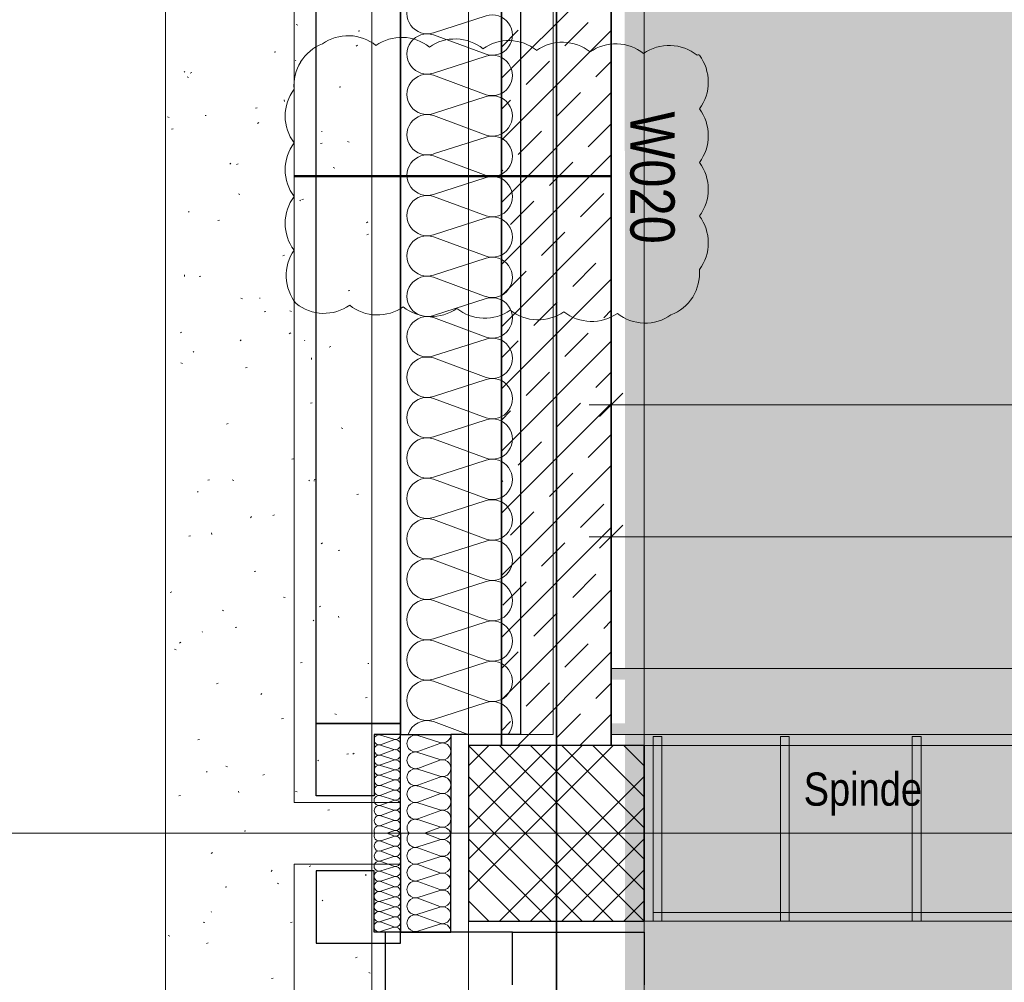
# Model space of a CAD drawing. Extents: x -740 to 300, y 62 to 1112.
# Tile 127 of 187: x -23 to 22, y 603 to 647. Entities that reach past the tile are written whole.
import ezdxf
from ezdxf.lldxf.tags import DXFTag

# ---------------------------------------------------------------- set-up
doc = ezdxf.new("R2010")
doc.units = 0
doc.layers.get('0').update_dxf_attribs({"lineweight": 13})
for name, color, linetype, lineweight, true_color in [('00 -Bauelemente -Gipskarton', 7, 'Continuous', 9, 0xff7fe6), ('30 -33 Aussenwände- 3 Aussenstützen', 7, 'Continuous', 50, 0x0000dd), ('30 -33 Aussenwände- 7 Fassade_ Elemente', 7, 'Continuous', 9, 0x00aacc), ('30 -34 Innenwände- 1 tragend', 7, 'Continuous', 13, 0xdd0806), ('30 -34 Innenwände- 2 nichttragend', 7, 'Continuous', 18, 0xff7fe6), ('30 -35 Decken- 1 Konstruktion-Träger- Stahlbeton', 7, 'Continuous', 13, 0x33aa00), ('30 -36 Dächer- 1 Konstruktion', 7, 'Continuous', 35, 0x6666cc), ('30 -36 Dächer- 3 Dachbeläge', 7, 'Continuous', 15, 0x9999ff), ('30 -36 Dächer- 3 Dachbeläge Gründach', 9, 'Continuous', 9, 0x808080), ('60- 61 allgemeine Ausstattung- 1 Möbel', 9, 'Continuous', 9, 0x808080), ('70 -72 Beschriftung- 1 Beschriftung allgemein', 7, 'Continuous', 9, 0xff6633), ('70 -76 Bemaßung- 2 Allgemein', 9, 'Continuous', 5, 0x808080), ('70 -77 Revision- 2 Wolken', 7, 'Continuous', 18, 0x944cff), ('iwb_Layout BA_Markierung', 7, 'Continuous', 9, 0xbadcdc)]:
    doc.layers.add(name, color=color, linetype=linetype, lineweight=lineweight, true_color=true_color)
doc.layers.add('70 -71 Achsen- 1 Gebäudeachsen', color=7, linetype='STRICHPUNKT2-A06CPVBCL0', lineweight=18)
doc.layers.add('70 -75 Raumstempel- 3 Wandstempel', color=7, linetype='Continuous', lineweight=50)
doc.styles.get("Standard").update_dxf_attribs({"font": 'ARIALN.TTF'})
tags = doc.linetypes.add('grob-A06CPVB9L0', pattern=[14, 3, -8, 3]).pattern_tags.tags
tags[8:9] = [DXFTag(74, 4), DXFTag(75, 0), DXFTag(340, '0'), DXFTag(46, 0.0), DXFTag(50, 0.0), DXFTag(44, 0.0), DXFTag(45, 0.0)]
tags[6:7] = [DXFTag(74, 4), DXFTag(75, 0), DXFTag(340, '0'), DXFTag(46, 0.0), DXFTag(50, 0.0), DXFTag(44, 0.0), DXFTag(45, 0.0)]
tags[4:5] = [DXFTag(74, 4), DXFTag(75, 0), DXFTag(340, '0'), DXFTag(46, 0.0), DXFTag(50, 0.0), DXFTag(44, 0.0), DXFTag(45, 0.0)]
tags = doc.linetypes.add('STRICHPUNKT2-A06CPVBCL0', pattern=[12.7, 6.35, -3.175, 0, -3.175]).pattern_tags.tags
tags[10:11] = [DXFTag(74, 4), DXFTag(75, 0), DXFTag(340, '0'), DXFTag(46, 0.0), DXFTag(50, 0.0), DXFTag(44, 0.0), DXFTag(45, 0.0)]
tags[8:9] = [DXFTag(74, 4), DXFTag(75, 0), DXFTag(340, '0'), DXFTag(46, 0.0), DXFTag(50, 0.0), DXFTag(44, 0.0), DXFTag(45, 0.0)]
tags[6:7] = [DXFTag(74, 4), DXFTag(75, 0), DXFTag(340, '0'), DXFTag(46, 0.0), DXFTag(50, 0.0), DXFTag(44, 0.0), DXFTag(45, 0.0)]
tags[4:5] = [DXFTag(74, 4), DXFTag(75, 0), DXFTag(340, '0'), DXFTag(46, 0.0), DXFTag(50, 0.0), DXFTag(44, 0.0), DXFTag(45, 0.0)]

# ---------------------------------------------------------------- blocks, each defined once
blk = doc.blocks.new('Polygon-A06CPVB3L0')
at = {"color": 0, "linetype": 'ByBlock', "lineweight": -2, "ltscale": 0.13}
blk.add_solid([(4.854, 86.708), (4.686, 1083.814), (76.501, 86.518), (76.501, 1083.814)], dxfattribs=at)
blk = doc.blocks.new('Referenz-A06CPVBEL0')
at = {"layer": '00 -Bauelemente -Gipskarton', "color": 0, "linetype": 'Continuous', "lineweight": 0, "ltscale": 0.13}
for points in [[(76.349, 617.412), (4.144, 617.412), (76.349, 617.221)], [(76.349, 617.221), (4.144, 617.412), (4.144, 617.162)], [(76.349, 617.221), (4.144, 617.162), (76.349, 617.162)], [(76.349, 617.162), (4.144, 617.162), (76.349, 616.971)], [(76.349, 616.971), (4.144, 617.162), (4.144, 616.912)], [(76.349, 616.971), (4.144, 616.912), (76.349, 616.912)], [(76.349, 614.912), (4.144, 614.912), (76.349, 614.716)], [(76.349, 614.716), (4.144, 614.912), (4.144, 614.662)], [(76.349, 614.716), (4.144, 614.662), (76.349, 614.662)], [(76.349, 614.662), (4.144, 614.662), (76.349, 614.466)], [(76.349, 614.466), (4.144, 614.662), (4.144, 614.412)], [(76.349, 614.466), (4.144, 614.412), (76.349, 614.412)]]:
    blk.add_solid(points, dxfattribs=at)
at = {"layer": '30 -33 Aussenwände- 3 Aussenstützen', "color": 0, "lineweight": 9}
for p, q in [((-2.356, 613.912), (5.644, 605.912)), ((4.229, 613.912), (-2.356, 607.326)), ((2.815, 613.912), (-2.356, 608.741)), ((1.401, 613.912), (-2.356, 610.155)), ((-0.013, 613.912), (-2.356, 611.569)), ((-1.427, 613.912), (-2.356, 612.983)), ((-0.942, 613.912), (5.644, 607.326)), ((0.472, 613.912), (5.644, 608.741)), ((1.886, 613.912), (5.644, 610.155)), ((3.301, 613.912), (5.644, 611.569)), ((4.715, 613.912), (5.644, 612.983)), ((-2.356, 612.498), (4.229, 605.912)), ((5.644, 612.498), (-0.942, 605.912)), ((-2.356, 611.084), (2.815, 605.912)), ((5.644, 611.084), (0.472, 605.912)), ((1.644, 610.912), (1.644, 608.912)), ((-2.356, 609.669), (1.401, 605.912)), ((0.644, 609.912), (2.644, 609.912)), ((5.644, 609.669), (1.886, 605.912)), ((-2.356, 608.255), (-0.013, 605.912)), ((5.644, 608.255), (3.301, 605.912)), ((-2.356, 606.841), (-1.427, 605.912)), ((5.644, 606.841), (4.715, 605.912))]:
    blk.add_line(p, q, dxfattribs=at)
at = {"layer": '30 -33 Aussenwände- 3 Aussenstützen', "color": 0, "linetype": 'Continuous', "lineweight": 25, "ltscale": 0.25}
for p, q in [((5.644, 613.912), (-2.356, 613.912)), ((-2.356, 613.912), (-2.356, 605.912)), ((5.644, 605.912), (5.644, 613.912)), ((-2.356, 605.912), (5.644, 605.912))]:
    blk.add_line(p, q, dxfattribs=at)
at = {"layer": '30 -33 Aussenwände- 7 Fassade_ Elemente', "color": 0, "linetype": 'Continuous', "lineweight": 25, "ltscale": 0.25}
for p, q in [((-5.456, 609.912), (-5.456, 774.912)), ((0.004, 770.412), (0.004, 614.412)), ((-9.296, 614.912), (-9.296, 769.912)), ((-5.456, 769.912), (-5.456, 614.912)), ((-5.456, 614.912), (-9.296, 614.912)), ((-9.296, 611.612), (-9.296, 614.912)), ((-9.296, 614.912), (-5.456, 614.912)), ((-5.456, 614.912), (-5.456, 614.412)), ((-5.456, 614.412), (-6.656, 614.412)), ((-6.656, 614.412), (-6.656, 611.612)), ((-5.456, 609.912), (-5.456, 614.412)), ((-5.456, 614.412), (-3.156, 614.412)), ((0.004, 614.412), (-3.156, 614.412)), ((-3.156, 614.412), (-3.156, 609.912)), ((-3.156, 614.412), (-3.156, 609.912)), ((-6.656, 611.612), (-9.296, 611.612)), ((-5.456, 609.912), (-5.456, 605.412)), ((-3.156, 605.412), (-3.156, 609.912)), ((-6.656, 608.212), (-9.296, 608.212)), ((-9.296, 608.212), (-9.296, 604.912)), ((-6.656, 605.412), (-6.656, 608.212)), ((-5.456, 605.412), (-6.656, 605.412)), ((-0.356, 605.412), (-6.156, 605.412)), ((-6.156, 605.412), (-6.156, 602.112)), ((-5.456, 604.912), (-5.456, 605.412)), ((-5.456, 605.412), (-3.156, 605.412)), ((-0.356, 603.012), (-0.356, 605.412)), ((-0.356, 605.412), (5.644, 605.412)), ((5.644, 605.412), (5.644, 603.012)), ((-9.296, 604.912), (-5.456, 604.912))]:
    blk.add_line(p, q, dxfattribs=at)
at = {"layer": '30 -33 Aussenwände- 7 Fassade_ Elemente', "color": 0, "linetype": 'Continuous', "ltscale": 0.13}
for p, q in [((-10.296, 773.512), (-10.296, 611.312)), ((1.504, 614.412), (1.504, 770.412)), ((-3.956, 646.344), (-1.556, 647.115)), ((-1.556, 645.366), (-3.956, 646.254)), ((-3.956, 644.505), (-1.556, 645.276)), ((-1.556, 643.528), (-3.956, 644.415)), ((-3.956, 642.667), (-1.556, 643.438)), ((-1.556, 641.689), (-3.956, 642.577)), ((-3.956, 640.828), (-1.556, 641.599)), ((-1.556, 639.851), (-3.956, 640.738)), ((-3.956, 638.99), (-1.556, 639.761)), ((-1.556, 638.012), (-3.956, 638.9)), ((-3.956, 637.151), (-1.556, 637.922)), ((-1.556, 636.174), (-3.956, 637.061)), ((-3.956, 635.312), (-1.556, 636.084)), ((-1.556, 634.335), (-3.956, 635.222)), ((-3.956, 633.474), (-1.556, 634.245)), ((-1.556, 632.497), (-3.956, 633.384)), ((-3.956, 631.635), (-1.556, 632.407)), ((-1.556, 630.658), (-3.956, 631.545)), ((-3.956, 629.797), (-1.556, 630.568)), ((-1.556, 628.82), (-3.956, 629.707)), ((-3.956, 627.958), (-1.556, 628.73)), ((-1.556, 626.981), (-3.956, 627.868)), ((-3.956, 626.12), (-1.556, 626.891)), ((-1.556, 625.143), (-3.956, 626.03)), ((-3.956, 624.281), (-1.556, 625.053)), ((-1.556, 623.304), (-3.956, 624.191)), ((-3.956, 622.443), (-1.556, 623.214)), ((-1.556, 621.466), (-3.956, 622.353)), ((-3.956, 620.604), (-1.556, 621.376)), ((-1.556, 619.627), (-3.956, 620.514)), ((-3.956, 618.766), (-1.556, 619.537)), ((-3.956, 618.766), (-1.556, 619.537)), ((-1.556, 617.789), (-3.956, 618.676)), ((-1.556, 617.789), (-3.956, 618.676)), ((-3.956, 616.927), (-1.556, 617.699)), ((-3.956, 616.927), (-1.556, 617.699)), ((-1.556, 615.95), (-3.956, 616.837)), ((-3.956, 615.089), (-1.556, 615.86)), ((-3.956, 614.999), (-2.37, 614.412)), ((-5.756, 614.19), (-6.357, 614.383)), ((-6.356, 613.945), (-5.756, 614.168)), ((-5.456, 614.412), (1.504, 614.412)), ((-5.456, 611.312), (-5.456, 614.412)), ((-3.656, 614.042), (-4.656, 614.364)), ((-5.756, 613.731), (-6.356, 613.923)), ((-5.756, 613.731), (-6.356, 613.923)), ((-6.356, 613.486), (-5.756, 613.708)), ((-6.356, 613.486), (-5.756, 613.708)), ((-4.656, 613.635), (-3.656, 614.005)), ((-5.756, 613.271), (-6.356, 613.463)), ((-6.356, 613.026), (-5.756, 613.248)), ((-3.656, 613.276), (-4.656, 613.598)), ((-3.656, 613.276), (-4.656, 613.598)), ((-4.656, 612.869), (-3.656, 613.239)), ((-4.656, 612.869), (-3.656, 613.239)), ((-5.755, 612.811), (-6.356, 613.004)), ((-6.355, 612.567), (-5.755, 612.789)), ((-3.656, 612.51), (-4.656, 612.832)), ((-5.755, 612.352), (-6.355, 612.544)), ((-6.355, 612.107), (-5.755, 612.329)), ((-4.656, 612.103), (-3.656, 612.473)), ((-5.755, 611.892), (-6.355, 612.084)), ((-6.354, 611.647), (-5.755, 611.87)), ((-3.656, 611.744), (-4.656, 612.066)), ((-3.656, 611.744), (-4.656, 612.066)), ((-5.754, 611.432), (-6.354, 611.625)), ((-6.354, 611.188), (-5.754, 611.41)), ((-4.656, 611.337), (-3.656, 611.707)), ((-4.656, 611.337), (-3.656, 611.707)), ((-10.296, 611.312), (-5.456, 611.312)), ((-5.754, 610.973), (-6.354, 611.165)), ((-5.754, 610.973), (-6.354, 611.165)), ((-3.656, 610.978), (-4.656, 611.3)), ((-3.656, 610.978), (-4.656, 611.3)), ((-6.354, 610.728), (-5.754, 610.95)), ((-6.354, 610.728), (-5.754, 610.95)), ((-5.754, 610.513), (-6.354, 610.706)), ((-5.754, 610.513), (-6.354, 610.706)), ((-4.656, 610.571), (-3.656, 610.941)), ((-3.656, 610.212), (-4.656, 610.534)), ((1.644, 610.912), (1.644, 608.912)), ((1.644, 610.912), (1.644, 608.912)), ((-6.353, 610.268), (-5.754, 610.491)), ((-5.753, 610.054), (-6.353, 610.246)), ((-3.656, 610.175), (-4.367, 609.912)), ((-5.753, 609.771), (-6.353, 609.578)), ((-5.753, 610.031), (-6.075, 609.912)), ((-5.753, 609.793), (-6.075, 609.912)), ((-3.656, 609.649), (-4.367, 609.912)), ((0.644, 609.912), (2.644, 609.912)), ((0.644, 609.912), (2.644, 609.912)), ((-5.754, 609.311), (-6.354, 609.119)), ((-6.353, 609.556), (-5.754, 609.333)), ((-3.656, 609.612), (-4.656, 609.291)), ((-4.656, 609.253), (-3.656, 608.883)), ((-6.354, 609.096), (-5.754, 608.874)), ((-5.754, 608.851), (-6.354, 608.659)), ((-3.656, 608.846), (-4.656, 608.525)), ((-5.456, 608.512), (-10.296, 608.512)), ((-10.296, 608.512), (-10.296, 551.312)), ((-6.354, 608.636), (-5.754, 608.414)), ((-5.754, 608.392), (-6.354, 608.199)), ((-5.456, 605.412), (-5.456, 608.512)), ((-4.656, 608.487), (-3.656, 608.117)), ((-5.755, 607.932), (-6.355, 607.74)), ((-6.354, 608.177), (-5.755, 607.955)), ((-3.656, 608.08), (-4.656, 607.758)), ((-6.355, 607.717), (-5.755, 607.495)), ((-5.755, 607.472), (-6.355, 607.28)), ((-4.656, 607.721), (-3.656, 607.351)), ((-5.755, 607.013), (-6.356, 606.82)), ((-6.355, 607.258), (-5.755, 607.035)), ((-3.656, 607.314), (-4.656, 606.992)), ((-4.656, 606.955), (-3.656, 606.585)), ((-6.356, 606.798), (-5.756, 606.576)), ((-5.756, 606.553), (-6.356, 606.361)), ((-3.656, 606.548), (-4.656, 606.226)), ((-6.356, 606.338), (-5.756, 606.116)), ((-5.756, 606.094), (-6.356, 605.901)), ((-4.656, 606.189), (-3.656, 605.819)), ((-5.756, 605.634), (-6.357, 605.442)), ((-6.356, 605.879), (-5.756, 605.656)), ((-3.656, 605.782), (-4.656, 605.46)), ((5.644, 605.412), (-5.456, 605.412)), ((5.644, 554.412), (5.644, 605.412))]:
    blk.add_line(p, q, dxfattribs=at)
for centre, major_axis, end_param in [((-4.238, 647.218), (0.282, 0.874), 3.764652), ((-1.275, 646.241), (-0.282, -0.874), 3.765224), ((-4.238, 645.379), (0.282, 0.874), 3.764652), ((-1.275, 644.402), (-0.282, -0.874), 3.765224), ((-4.238, 643.541), (0.282, 0.874), 3.764652), ((-1.275, 642.564), (-0.282, -0.874), 3.765224), ((-4.238, 641.702), (0.282, 0.874), 3.764652), ((-1.275, 640.725), (-0.282, -0.874), 3.765224), ((-4.238, 639.864), (0.282, 0.874), 3.764652), ((-1.275, 638.887), (-0.282, -0.874), 3.765224), ((-4.238, 638.025), (0.282, 0.874), 3.764652), ((-1.275, 637.048), (-0.282, -0.874), 3.765224), ((-4.238, 636.187), (0.282, 0.874), 3.764652), ((-1.275, 635.21), (-0.282, -0.874), 3.765224), ((-4.238, 634.348), (0.282, 0.874), 3.764652), ((-1.275, 633.371), (-0.282, -0.874), 3.765224), ((-4.238, 632.51), (0.282, 0.874), 3.764652), ((-1.275, 631.532), (-0.282, -0.874), 3.765224), ((-4.238, 630.671), (0.282, 0.874), 3.764652), ((-1.275, 629.694), (-0.282, -0.874), 3.765224), ((-4.238, 628.833), (0.282, 0.874), 3.764652), ((-1.275, 627.855), (-0.282, -0.874), 3.765224), ((-4.238, 626.994), (0.282, 0.874), 3.764652), ((-1.275, 626.017), (-0.282, -0.874), 3.765224), ((-4.238, 625.156), (0.282, 0.874), 3.764652), ((-1.275, 624.178), (-0.282, -0.874), 3.765224), ((-4.238, 623.317), (0.282, 0.874), 3.764652), ((-1.275, 622.34), (-0.282, -0.874), 3.765224), ((-4.238, 621.479), (0.282, 0.874), 3.764652), ((-1.275, 620.501), (-0.282, -0.874), 3.765224), ((-4.238, 619.64), (0.282, 0.874), 3.764652), ((-4.238, 619.64), (0.282, 0.874), 1.254884), ((-4.238, 619.64), (-0.744, 0.539), 1.254884), ((-1.275, 618.663), (-0.282, -0.874), 3.765224), ((-1.275, 618.663), (0.744, 0.539), 1.255075), ((-4.238, 619.64), (-0.744, -0.539), 1.254884), ((-1.275, 618.663), (0.744, -0.539), 1.255075), ((-4.238, 617.801), (0.282, 0.874), 3.764652), ((-4.238, 617.801), (0.282, 0.874), 1.254884), ((-4.238, 617.801), (-0.744, 0.539), 1.254884), ((-1.275, 618.663), (-0.282, -0.874), 1.255075), ((-1.275, 616.824), (-0.282, -0.874), 3.765224), ((-1.275, 616.824), (0.744, 0.539), 1.255075), ((-4.238, 617.801), (-0.744, -0.539), 1.254884), ((-1.275, 616.824), (0.744, -0.539), 1.255075), ((-4.238, 615.963), (0.282, 0.874), 1.254884), ((-4.238, 615.963), (-0.744, 0.539), 1.254884), ((-1.275, 616.824), (-0.282, -0.874), 1.255075), ((-1.275, 614.986), (0.717, -0.574), 2.557098), ((-4.238, 614.124), (0.282, 0.874), 1.563745), ((-4.238, 615.963), (-0.744, -0.539), 1.254884), ((-6.427, 614.164), (0.07, 0.219), 3.765224), ((-5.686, 614.409), (-0.07, -0.219), 1.896254), ((-5.686, 613.949), (-0.07, -0.219), 3.764652), ((-5.686, 613.949), (-0.07, -0.219), 3.764652), ((-4.774, 614), (0.117, 0.364), 3.765224), ((-3.539, 614.407), (-0.117, -0.364), 1.896254), ((-6.427, 613.704), (0.07, 0.219), 3.765224), ((-6.427, 613.704), (0.07, 0.219), 3.765224), ((-5.686, 613.49), (-0.07, -0.219), 3.764652), ((-5.686, 613.49), (-0.07, -0.219), 3.764652), ((-4.774, 613.234), (0.117, 0.364), 3.765224), ((-4.774, 613.234), (0.117, 0.364), 3.765224), ((-3.539, 613.641), (-0.117, -0.364), 3.764652), ((-3.539, 613.641), (-0.117, -0.364), 3.764652), ((-6.426, 613.245), (0.07, 0.219), 3.765224), ((-5.685, 613.03), (-0.07, -0.219), 3.764652), ((-3.539, 612.875), (-0.117, -0.364), 3.764652), ((-3.539, 612.875), (-0.117, -0.364), 3.764652), ((-6.426, 612.785), (0.07, 0.219), 3.765224), ((-5.685, 612.57), (-0.07, -0.219), 3.764652), ((-4.774, 612.467), (0.117, 0.364), 3.765224), ((-6.425, 612.325), (0.07, 0.219), 3.765224), ((-5.684, 612.111), (-0.07, -0.219), 3.764652), ((-3.539, 612.109), (-0.117, -0.364), 3.764652), ((-3.539, 612.109), (0.31, 0.225), 1.254884), ((-3.539, 612.109), (0.31, -0.225), 1.254884), ((-6.425, 611.866), (0.07, 0.219), 3.765224), ((-5.684, 611.651), (-0.07, -0.219), 3.764652), ((-4.774, 611.701), (0.117, 0.364), 3.765224), ((-4.774, 611.701), (-0.31, 0.225), 1.255075), ((-4.774, 611.701), (0.117, 0.364), 1.255075), ((-3.539, 612.109), (-0.117, -0.364), 1.254884), ((-6.425, 611.406), (0.07, 0.219), 3.765224), ((-5.684, 611.191), (-0.07, -0.219), 3.764652), ((-5.684, 611.191), (0.186, 0.135), 1.254884), ((-4.774, 611.701), (-0.31, -0.225), 1.255075), ((-3.539, 611.343), (-0.117, -0.364), 3.764652), ((-3.539, 611.343), (0.31, 0.225), 1.254884), ((-3.539, 611.343), (0.31, -0.225), 1.254884), ((-6.424, 610.947), (0.07, 0.219), 3.765224), ((-6.424, 610.947), (-0.186, 0.135), 1.255075), ((-6.424, 610.947), (0.07, 0.219), 1.255075), ((-5.684, 611.191), (-0.07, -0.219), 1.254884), ((-5.683, 610.732), (-0.07, -0.219), 3.764652), ((-5.683, 610.732), (0.186, 0.135), 1.254884), ((-5.684, 611.191), (0.186, -0.135), 1.254884), ((-4.774, 610.935), (0.117, 0.364), 3.765224), ((-4.774, 610.935), (-0.31, 0.225), 1.255075), ((-4.774, 610.935), (0.117, 0.364), 1.255075), ((-3.539, 611.343), (-0.117, -0.364), 1.254884), ((-3.539, 610.576), (0.31, 0.225), 1.254884), ((-6.424, 610.487), (0.07, 0.219), 3.765224), ((-6.424, 610.487), (-0.186, 0.135), 1.255075), ((-6.424, 610.947), (-0.186, -0.135), 1.255075), ((-6.424, 610.487), (0.07, 0.219), 1.255075), ((-5.683, 610.732), (-0.07, -0.219), 1.254884), ((-5.683, 610.272), (0.186, 0.135), 1.254884), ((-5.683, 610.732), (0.186, -0.135), 1.254884), ((-4.774, 610.169), (0.117, 0.364), 2.619647), ((-4.774, 610.935), (-0.31, -0.225), 1.255075), ((-3.539, 610.576), (0.31, -0.225), 1.254884), ((-6.424, 610.027), (0.07, 0.219), 2.411197), ((-6.424, 610.487), (-0.186, -0.135), 1.255075), ((-5.683, 610.272), (-0.07, -0.219), 1.254884), ((-5.683, 609.813), (0.207, 0.1), 1.434048), ((-5.683, 610.272), (0.186, -0.135), 1.254884), ((-3.539, 610.576), (-0.117, -0.364), 1.254884), ((-3.539, 609.81), (0.369, 0.102), 1.613483), ((-6.424, 609.797), (-0.198, 0.116), 2.411197), ((-5.683, 610.012), (-0.071, -0.219), 1.434048), ((-5.683, 609.552), (0.186, 0.135), 1.254884), ((-5.683, 609.552), (0.186, -0.135), 1.254884), ((-4.774, 609.655), (-0.283, 0.257), 2.619647), ((-3.539, 610.014), (-0.117, -0.364), 1.613483), ((-3.539, 609.248), (0.31, 0.225), 1.254884), ((-6.424, 609.337), (0.071, 0.219), 3.765224), ((-6.424, 609.337), (-0.186, 0.135), 1.255075), ((-6.424, 609.337), (0.071, 0.219), 1.255075), ((-6.424, 609.337), (-0.186, -0.135), 1.255075), ((-5.683, 609.552), (-0.071, -0.219), 1.254884), ((-5.683, 609.092), (-0.071, -0.219), 3.764652), ((-5.683, 609.092), (0.186, 0.135), 1.254884), ((-5.683, 609.092), (0.186, -0.135), 1.254884), ((-4.774, 608.889), (0.117, 0.364), 3.765224), ((-4.774, 608.889), (0.117, 0.364), 1.255075), ((-3.539, 609.248), (0.31, -0.225), 1.254884), ((-6.424, 608.878), (0.071, 0.219), 3.765224), ((-6.424, 608.878), (-0.186, 0.135), 1.255075), ((-6.424, 608.878), (0.071, 0.219), 1.255075), ((-6.424, 608.878), (-0.186, -0.135), 1.255075), ((-5.683, 609.092), (-0.071, -0.219), 1.254884), ((-5.684, 608.633), (-0.071, -0.219), 3.764652), ((-5.684, 608.633), (0.186, 0.135), 1.254884), ((-5.684, 608.633), (0.186, -0.135), 1.254884), ((-4.774, 608.889), (-0.31, 0.225), 1.255075), ((-3.539, 609.248), (-0.117, -0.364), 1.254884), ((-3.539, 608.482), (-0.117, -0.364), 3.764652), ((-3.539, 608.482), (0.31, 0.225), 1.254884), ((-6.425, 608.418), (0.071, 0.219), 3.765224), ((-5.684, 608.173), (-0.071, -0.219), 3.764652), ((-5.684, 608.633), (-0.071, -0.219), 1.254884), ((-4.774, 608.123), (0.117, 0.364), 3.765224), ((-4.774, 608.123), (-0.31, 0.225), 1.255075), ((-4.774, 608.889), (-0.31, -0.225), 1.255075), ((-4.774, 608.123), (0.117, 0.364), 1.255075), ((-3.539, 608.482), (0.31, -0.225), 1.254884), ((-6.425, 607.958), (0.071, 0.219), 3.765224), ((-5.684, 607.713), (-0.071, -0.219), 3.764652), ((-4.774, 608.123), (-0.31, -0.225), 1.255075), ((-3.539, 608.482), (-0.117, -0.364), 1.254884), ((-3.539, 607.716), (-0.117, -0.364), 3.764652), ((-3.539, 607.716), (0.31, 0.225), 1.254884), ((-3.539, 607.716), (0.31, -0.225), 1.254884), ((-6.425, 607.499), (0.071, 0.219), 3.765224), ((-5.685, 607.254), (-0.071, -0.219), 3.764652), ((-4.774, 607.357), (0.117, 0.364), 3.765224), ((-3.539, 607.716), (-0.117, -0.364), 1.254884), ((-6.426, 607.039), (0.071, 0.219), 3.765224), ((-5.685, 606.794), (-0.071, -0.219), 3.764652), ((-4.774, 606.591), (0.117, 0.364), 3.765224), ((-3.539, 606.95), (-0.117, -0.364), 3.764652), ((-6.426, 606.579), (0.071, 0.219), 3.765224), ((-5.686, 606.335), (-0.071, -0.219), 3.764652), ((-3.539, 606.183), (-0.117, -0.364), 3.764652), ((-6.427, 606.12), (0.071, 0.219), 3.765224), ((-5.686, 605.875), (-0.071, -0.219), 3.764652), ((-4.774, 605.825), (0.117, 0.364), 3.765224), ((-6.427, 605.66), (0.071, 0.219), 3.765224), ((-5.686, 605.415), (0.23, -0.003), 1.896254), ((-3.539, 605.417), (0.383, -0.005), 1.896254)]:
    blk.add_ellipse(centre, major_axis=major_axis, ratio=1, start_param=0, end_param=end_param, dxfattribs=at)
at = {"layer": '30 -34 Innenwände- 1 tragend', "color": 0, "lineweight": 35}
for p, q in [((-0.856, 770.912), (-0.856, 613.912)), ((4.144, 770.912), (4.144, 613.912))]:
    blk.add_line(p, q, dxfattribs=at)
at = {"layer": '30 -34 Innenwände- 1 tragend', "color": 0, "linetype": 'Continuous', "lineweight": -2, "ltscale": 0.13}
for p, q in [((-0.856, 770.912), (-0.856, 613.912)), ((4.144, 770.912), (4.144, 613.912))]:
    blk.add_line(p, q, dxfattribs=at)
at = {"layer": '30 -34 Innenwände- 1 tragend', "color": 0, "lineweight": 9}
for p, q in [((-0.856, 644.279), (4.144, 649.279)), ((-0.856, 644.279), (4.144, 649.279)), ((-0.856, 645.693), (-0.088, 646.461)), ((-0.856, 645.693), (-0.088, 646.461)), ((-0.856, 641.45), (4.144, 646.45)), ((-0.856, 641.45), (4.144, 646.45)), ((2.033, 645.754), (3.094, 646.814)), ((2.033, 645.754), (3.094, 646.814)), ((0.265, 643.986), (1.326, 645.046)), ((0.265, 643.986), (1.326, 645.046)), ((3.447, 644.339), (4.144, 645.036)), ((3.447, 644.339), (4.144, 645.036)), ((-0.856, 638.622), (4.144, 643.622)), ((-0.856, 638.622), (4.144, 643.622)), ((-0.856, 642.864), (-0.442, 643.279)), ((-0.856, 642.864), (-0.442, 643.279)), ((1.679, 642.572), (2.74, 643.632)), ((1.679, 642.572), (2.74, 643.632)), ((3.094, 641.157), (4.144, 642.207)), ((3.094, 641.157), (4.144, 642.207)), ((-0.088, 640.804), (0.972, 641.864)), ((-0.088, 640.804), (0.972, 641.864)), ((-0.856, 635.793), (4.144, 640.793)), ((-0.856, 635.793), (4.144, 640.793)), ((-0.856, 640.036), (-0.795, 640.097)), ((-0.856, 640.036), (-0.795, 640.097)), ((1.326, 639.39), (2.387, 640.45)), ((1.326, 639.39), (2.387, 640.45)), ((2.74, 637.975), (3.801, 639.036)), ((2.74, 637.975), (3.801, 639.036)), ((-0.442, 637.622), (0.619, 638.682)), ((-0.442, 637.622), (0.619, 638.682)), ((-0.856, 632.965), (4.144, 637.965)), ((-0.856, 632.965), (4.144, 637.965)), ((0.972, 636.208), (2.033, 637.268)), ((0.972, 636.208), (2.033, 637.268)), ((2.387, 634.793), (3.447, 635.854)), ((2.387, 634.793), (3.447, 635.854)), ((-0.795, 634.44), (0.265, 635.501)), ((-0.795, 634.44), (0.265, 635.501)), ((-0.856, 630.136), (4.144, 635.136)), ((-0.856, 630.136), (4.144, 635.136)), ((0.619, 633.026), (1.679, 634.086)), ((0.619, 633.026), (1.679, 634.086)), ((3.801, 633.379), (4.144, 633.722)), ((3.801, 633.379), (4.144, 633.722)), ((2.033, 631.611), (3.094, 632.672)), ((2.033, 631.611), (3.094, 632.672)), ((-0.856, 631.551), (-0.088, 632.319)), ((-0.856, 631.551), (-0.088, 632.319)), ((-0.856, 627.308), (4.144, 632.308)), ((-0.856, 627.308), (4.144, 632.308)), ((0.265, 629.844), (1.326, 630.904)), ((0.265, 629.844), (1.326, 630.904)), ((3.447, 630.197), (4.144, 630.894)), ((3.447, 630.197), (4.144, 630.894)), ((-0.856, 624.48), (4.144, 629.48)), ((-0.856, 624.48), (4.144, 629.48)), ((1.679, 628.429), (2.74, 629.49)), ((1.679, 628.429), (2.74, 629.49)), ((-0.856, 628.722), (-0.442, 629.137)), ((-0.856, 628.722), (-0.442, 629.137)), ((3.094, 627.015), (4.144, 628.065)), ((3.094, 627.015), (4.144, 628.065)), ((-0.088, 626.662), (0.972, 627.722)), ((-0.088, 626.662), (0.972, 627.722)), ((-0.856, 621.651), (4.144, 626.651)), ((-0.856, 621.651), (4.144, 626.651)), ((1.326, 625.247), (2.387, 626.308)), ((1.326, 625.247), (2.387, 626.308)), ((-0.856, 625.894), (-0.795, 625.955)), ((-0.856, 625.894), (-0.795, 625.955)), ((2.74, 623.833), (3.801, 624.894)), ((2.74, 623.833), (3.801, 624.894)), ((-0.442, 623.48), (0.619, 624.54)), ((-0.442, 623.48), (0.619, 624.54)), ((-0.856, 618.823), (4.144, 623.823)), ((-0.856, 618.823), (4.144, 623.823)), ((0.972, 622.065), (2.033, 623.126)), ((0.972, 622.065), (2.033, 623.126)), ((-0.795, 620.298), (0.265, 621.358)), ((-0.795, 620.298), (0.265, 621.358)), ((2.387, 620.651), (3.447, 621.712)), ((2.387, 620.651), (3.447, 621.712)), ((-0.856, 615.994), (4.144, 620.994)), ((-0.856, 615.994), (4.144, 620.994)), ((0.619, 618.884), (1.679, 619.944)), ((0.619, 618.884), (1.679, 619.944)), ((3.801, 619.237), (4.144, 619.58)), ((3.801, 619.237), (4.144, 619.58)), ((-0.856, 617.408), (-0.088, 618.176)), ((-0.856, 617.408), (-0.088, 618.176)), ((-0.11, 613.912), (4.144, 618.166)), ((-0.11, 613.912), (4.144, 618.166)), ((2.033, 617.469), (3.094, 618.53)), ((2.033, 617.469), (3.094, 618.53)), ((0.265, 615.702), (1.326, 616.762)), ((0.265, 615.702), (1.326, 616.762)), ((3.447, 616.055), (4.144, 616.752)), ((3.447, 616.055), (4.144, 616.752)), ((-0.856, 614.58), (-0.442, 614.994)), ((-0.856, 614.58), (-0.442, 614.994)), ((1.679, 614.287), (2.74, 615.348)), ((1.679, 614.287), (2.74, 615.348)), ((2.718, 613.912), (4.144, 615.337)), ((2.718, 613.912), (4.144, 615.337)), ((4.133, 613.912), (4.144, 613.923)), ((4.133, 613.912), (4.144, 613.923))]:
    blk.add_line(p, q, dxfattribs=at)
at = {"layer": '30 -34 Innenwände- 2 nichttragend', "color": 0, "linetype": 'Continuous', "ltscale": 0.18}
for p, q in [((4.144, 617.412), (76.349, 617.412)), ((4.144, 614.412), (4.144, 617.412)), ((4.144, 614.412), (76.349, 614.412))]:
    blk.add_line(p, q, dxfattribs=at)
at = {"layer": '30 -35 Decken- 1 Konstruktion-Träger- Stahlbeton', "color": 0, "linetype": 'grob-A06CPVB9L0', "lineweight": -2, "ltscale": 0.13}
for p, q in [((-2.356, 388.912), (-2.356, 770.912)), ((5.644, 388.912), (5.644, 770.912)), ((76.349, 613.912), (5.644, 613.912)), ((76.349, 605.912), (5.644, 605.912))]:
    blk.add_line(p, q, dxfattribs=at)
at = {"layer": '30 -35 Decken- 1 Konstruktion-Träger- Stahlbeton', "color": 0, "lineweight": 35}
blk.add_line((5.644, 605.912), (5.644, 613.912), dxfattribs=at)
at = {"layer": '30 -36 Dächer- 1 Konstruktion', "color": 0, "linetype": 'Continuous', "ltscale": 0.35}
blk.add_line((1.644, 384.912), (1.644, 770.912), dxfattribs=at)
at = {"layer": '30 -36 Dächer- 1 Konstruktion', "color": 0, "lineweight": 25}
for p, q in [((1.644, 770.912), (1.644, 384.912)), ((1.644, 384.912), (1.644, 770.912)), ((1.644, 384.912), (1.644, 770.912))]:
    blk.add_line(p, q, dxfattribs=at)
at = {"layer": '30 -36 Dächer- 1 Konstruktion', "color": 0, "lineweight": 5}
for p, q in [((1.644, 770.912), (1.644, 384.912)), ((1.644, 384.912), (1.644, 770.912)), ((1.644, 384.912), (1.644, 770.912))]:
    blk.add_line(p, q, dxfattribs=at)
at = {"layer": '30 -36 Dächer- 1 Konstruktion', "color": 0, "lineweight": -2}
for p, q in [((1.644, 770.912), (1.644, 384.912)), ((1.644, 384.912), (1.644, 770.912)), ((1.644, 384.912), (1.644, 770.912))]:
    blk.add_line(p, q, dxfattribs=at)
at = {"layer": '30 -36 Dächer- 1 Konstruktion', "color": 0}
blk.add_line((1.644, 384.912), (1.644, 770.912), dxfattribs=at)
at = {"layer": '30 -36 Dächer- 3 Dachbeläge', "color": 0, "lineweight": 9}
for p, q in [((-6.756, 764.112), (-6.756, 376.512)), ((-16.156, 223.712), (-16.156, 754.512)), ((-10.206, 646.716), (-10.133, 646.686)), ((-7.384, 646.416), (-7.308, 646.435)), ((-11.204, 645.464), (-11.128, 645.483)), ((-7.411, 645.788), (-7.469, 645.734)), ((-10.21, 645.07), (-10.236, 645.1)), ((-15.275, 644.551), (-15.301, 644.58)), ((-15.169, 644.341), (-15.096, 644.311)), ((-15.024, 644.511), (-14.948, 644.53)), ((-8.24, 643.862), (-8.163, 643.881)), ((-10.733, 643.22), (-10.741, 643.291)), ((-12.06, 642.91), (-11.983, 642.929)), ((-16.055, 642.513), (-15.979, 642.49)), ((-14.338, 642.58), (-14.302, 642.577)), ((-15.88, 641.957), (-15.803, 641.976)), ((-11.896, 642.263), (-11.96, 642.217)), ((-9.04, 641.863), (-9.027, 641.83)), ((-9.095, 641.308), (-9.018, 641.327)), ((-7.869, 641.391), (-7.796, 641.362)), ((-13.17, 640.418), (-13.227, 640.364)), ((-12.915, 640.356), (-12.838, 640.375)), ((-8.525, 640.211), (-8.449, 640.188)), ((-12.832, 639.016), (-12.759, 638.987)), ((-9.95, 638.754), (-9.874, 638.773)), ((-10.006, 638.699), (-10.032, 638.729)), ((-15.071, 638.18), (-15.097, 638.209)), ((-13.77, 637.802), (-13.694, 637.821)), ((-6.94, 637.742), (-6.998, 637.689)), ((-6.985, 637.153), (-6.909, 637.172)), ((-10.805, 636.2), (-10.729, 636.219)), ((-15.282, 635.259), (-15.289, 635.329)), ((-14.625, 635.248), (-14.549, 635.267)), ((-11.87, 634.268), (-11.835, 634.266)), ((-7.841, 634.599), (-7.764, 634.618)), ((-12.718, 634.264), (-12.643, 634.241)), ((-11.661, 633.646), (-11.584, 633.665)), ((-10.494, 633.692), (-10.421, 633.662)), ((-15.481, 632.694), (-15.404, 632.713)), ((-10.45, 632.695), (-10.515, 632.65)), ((-12.699, 632.372), (-12.757, 632.319)), ((-9.802, 632.328), (-9.828, 632.358)), ((-8.696, 632.044), (-8.619, 632.064)), ((-14.867, 631.809), (-14.893, 631.838)), ((-15.457, 631.317), (-15.384, 631.287)), ((-9.499, 631.474), (-9.506, 631.545)), ((-12.516, 631.092), (-12.439, 631.111)), ((-9.551, 629.49), (-9.475, 629.509)), ((-13.371, 628.538), (-13.295, 628.557)), ((-8.156, 628.367), (-8.083, 628.337)), ((-10.406, 626.936), (-10.33, 626.955)), ((-14.226, 625.984), (-14.15, 626.003)), ((-13.119, 625.992), (-13.046, 625.962)), ((-9.598, 625.957), (-9.624, 625.987)), ((-9.403, 625.956), (-9.367, 625.954)), ((-9.381, 626.015), (-9.306, 625.992)), ((-14.663, 625.438), (-14.689, 625.467)), ((-7.442, 625.335), (-7.365, 625.354)), ((-12.229, 624.327), (-12.286, 624.273)), ((-11.262, 624.382), (-11.185, 624.401)), ((-14.047, 623.512), (-14.055, 623.583)), ((-15.082, 623.43), (-15.005, 623.449)), ((-9.005, 623.128), (-9.069, 623.083)), ((-8.297, 622.781), (-8.22, 622.8)), ((-12.117, 621.828), (-12.04, 621.847)), ((-15.937, 620.876), (-15.861, 620.895)), ((-10.782, 620.667), (-10.709, 620.638)), ((-13.575, 620.068), (-13.499, 620.045)), ((-9.152, 620.227), (-9.076, 620.246)), ((-9.394, 619.586), (-9.421, 619.616)), ((-8.264, 619.728), (-8.271, 619.798)), ((-14.459, 619.067), (-14.486, 619.096)), ((-12.972, 619.274), (-12.896, 619.293)), ((-15.455, 618.612), (-15.519, 618.566)), ((-15.745, 618.292), (-15.672, 618.263)), ((-10.007, 617.673), (-9.931, 617.692)), ((-6.935, 617.645), (-6.9, 617.642)), ((-13.827, 616.72), (-13.751, 616.739)), ((-11.758, 616.281), (-11.816, 616.228)), ((-7.043, 616.071), (-6.966, 616.09)), ((-10.863, 615.119), (-10.786, 615.138)), ((-8.444, 615.343), (-8.371, 615.313)), ((-14.683, 614.166), (-14.606, 614.185)), ((-9.191, 613.215), (-9.217, 613.245)), ((-7.898, 613.517), (-7.821, 613.536)), ((-7.559, 613.561), (-7.624, 613.515)), ((-13.407, 612.967), (-13.334, 612.938)), ((-14.255, 612.696), (-14.282, 612.725)), ((-11.718, 612.565), (-11.641, 612.584)), ((-15.538, 611.612), (-15.462, 611.631)), ((-12.813, 611.766), (-12.82, 611.837)), ((-10.238, 611.82), (-10.163, 611.797)), ((-8.753, 610.963), (-8.677, 610.982)), ((-12.573, 610.011), (-12.497, 610.03)), ((-14.009, 609.044), (-14.074, 608.999)), ((-9.608, 608.409), (-9.532, 608.428)), ((-11.288, 608.236), (-11.345, 608.182)), ((-7.029, 607.981), (-7.037, 608.052)), ((-13.428, 607.456), (-13.352, 607.476)), ((-11.069, 607.643), (-10.996, 607.613)), ((-8.987, 606.844), (-9.013, 606.873)), ((-14.052, 606.325), (-14.078, 606.354)), ((-14.431, 605.873), (-14.356, 605.85)), ((-10.464, 605.855), (-10.387, 605.874)), ((-16.032, 605.268), (-15.959, 605.238)), ((-14.284, 604.902), (-14.207, 604.921)), ((-7.499, 604.253), (-7.422, 604.272)), ((-6.901, 603.571), (-6.826, 603.548)), ((-11.319, 603.301), (-11.242, 603.32))]:
    blk.add_line(p, q, dxfattribs=at)
at = {"layer": '30 -36 Dächer- 3 Dachbeläge Gründach', "color": 0, "linetype": 'Continuous', "ltscale": 0.13}
blk.add_line((-16.156, 376.512), (-16.156, 760.912), dxfattribs=at)
at = {"layer": '60- 61 allgemeine Ausstattung- 1 Möbel', "color": 0, "linetype": 'grob-A06CPVB9L0', "lineweight": 15, "ltscale": 0.15}
for p, q in [((6.044, 614.312), (6.444, 614.312)), ((6.044, 605.912), (6.044, 614.312)), ((6.444, 614.312), (6.444, 605.912)), ((11.844, 614.312), (12.244, 614.312)), ((11.844, 605.912), (11.844, 614.312)), ((12.244, 614.312), (12.244, 605.912)), ((17.844, 614.312), (18.244, 614.312)), ((17.844, 605.912), (17.844, 614.312)), ((18.244, 614.312), (18.244, 605.912)), ((6.044, 605.912), (6.044, 606.312)), ((6.044, 606.312), (76.349, 606.312)), ((6.444, 605.912), (6.044, 605.912)), ((76.349, 605.912), (6.044, 605.912)), ((12.244, 605.912), (11.844, 605.912)), ((18.244, 605.912), (17.844, 605.912))]:
    blk.add_line(p, q, dxfattribs=at)
at = {"layer": '70 -71 Achsen- 1 Gebäudeachsen', "color": 0, "linetype": 'STRICHPUNKT2-A06CPVBCL0', "ltscale": 0.18}
for p, q in [((1.644, 1084.852), (1.644, 85.412)), ((-682.362, 609.912), (76.349, 609.912))]:
    blk.add_line(p, q, dxfattribs=at)
at = {"layer": '70 -75 Raumstempel- 3 Wandstempel', "color": 0, "linetype": 'Continuous', "ltscale": 0.5}
blk.add_line((4.144, 639.822), (-10.296, 639.822), dxfattribs=at)
at = {"layer": '70 -76 Bemaßung- 2 Allgemein', "color": 0, "linetype": 'Continuous', "ltscale": 0.13}
for p, q in [((4.144, 626.912), (4.144, 630.412)), ((3.144, 629.412), (5.204, 629.412)), ((76.349, 629.412), (5.204, 629.412)), ((4.144, 620.912), (4.144, 624.412)), ((3.144, 623.412), (5.204, 623.412)), ((76.349, 623.412), (5.204, 623.412))]:
    blk.add_line(p, q, dxfattribs=at)
at = {"layer": '70 -76 Bemaßung- 2 Allgemein', "color": 0, "linetype": 'Continuous', "lineweight": 20, "ltscale": 0.2}
for p, q in [((3.613, 628.882), (4.674, 629.943)), ((3.613, 622.882), (4.674, 623.943))]:
    blk.add_line(p, q, dxfattribs=at)
at = {"layer": '70 -77 Revision- 2 Wolken', "color": 0, "linetype": 'Continuous', "ltscale": 0.18}
for centre, major_axis in [((-7.839, 644.179), (0.061, 2.031)), ((-7.839, 644.179), (1.268, 1.588)), ((-5.401, 644.105), (0.061, 2.031)), ((-5.401, 644.105), (1.268, 1.588)), ((-2.964, 644.032), (0.061, 2.031)), ((-2.964, 644.032), (1.268, 1.588)), ((-0.527, 643.958), (0.061, 2.031)), ((-0.527, 643.958), (1.268, 1.588)), ((1.91, 643.884), (0.061, 2.031)), ((-8.272, 643.947), (-0.736, 1.894)), ((1.91, 643.884), (1.268, 1.588)), ((4.348, 643.81), (0.061, 2.031)), ((4.348, 643.81), (1.268, 1.588)), ((6.785, 643.737), (0.061, 2.031)), ((6.785, 643.737), (1.268, 1.588)), ((8.101, 645.256), (0.0025, 0.0842)), ((8.101, 645.256), (0.0525, 0.0658)), ((6.528, 644.102), (2.032, 0)), ((-8.272, 643.947), (-1.725, 1.074)), ((-8.672, 642.551), (-1.625, 1.22)), ((6.528, 644.102), (1.626, -1.219)), ((6.528, 641.664), (2.032, 0)), ((-8.672, 642.551), (-2.032, 0.001)), ((6.528, 641.664), (1.626, -1.219)), ((-8.672, 640.112), (-1.625, 1.22)), ((-8.672, 640.112), (-2.032, 0.001)), ((6.528, 639.226), (2.032, 0)), ((6.528, 639.226), (1.626, -1.219)), ((-8.673, 637.674), (-1.625, 1.22)), ((6.528, 636.787), (2.032, 0)), ((-8.673, 637.674), (-2.032, 0.001)), ((6.528, 636.787), (1.626, -1.219)), ((-8.627, 635.301), (-1.672, 1.154)), ((-8.627, 635.301), (-2.03, -0.08)), ((6.129, 635.399), (1.721, -1.08)), ((6.129, 635.399), (0.729, -1.897)), ((-8.935, 635.607), (-1.268, -1.588)), ((-8.935, 635.607), (-0.061, -2.031)), ((-6.498, 635.533), (-1.268, -1.588)), ((-6.498, 635.533), (-0.061, -2.031)), ((-4.06, 635.459), (-1.268, -1.588)), ((-4.06, 635.459), (-0.061, -2.031)), ((-1.623, 635.385), (-1.268, -1.588)), ((-1.623, 635.385), (-0.061, -2.031)), ((0.814, 635.312), (-1.268, -1.588)), ((0.814, 635.312), (-0.061, -2.031)), ((3.251, 635.238), (-1.268, -1.588)), ((3.251, 635.238), (-0.061, -2.031)), ((5.689, 635.164), (-1.268, -1.588)), ((5.689, 635.164), (-0.061, -2.031))]:
    blk.add_ellipse(centre, major_axis=major_axis, ratio=1, start_param=0, end_param=0.643501, dxfattribs=at)
at = {"layer": '70 -72 Beschriftung- 1 Beschriftung allgemein', "color": 0, "linetype": 'Continuous', "ltscale": 0.13, "insert": (12.902, 612.68), "char_height": 1.51033, "attachment_point": 1}
blk.add_mtext('{\\fArial Narrow;Spinde}', dxfattribs=at)
at = {"layer": '70 -75 Raumstempel- 3 Wandstempel', "color": 0, "linetype": 'Continuous', "ltscale": 0.5, "insert": (7.026, 642.764), "char_height": 2.01377, "attachment_point": 1, "rotation": 270}
blk.add_mtext('{\\fArial Narrow;W020}', dxfattribs=at)

msp = doc.modelspace()

# ---------------------------------------------------------------- block references
at = {"color": 8, "lineweight": 13, "ltscale": 0.13, "true_color": 0x808080}
msp.add_blockref('Referenz-A06CPVBEL0', (0, 0), dxfattribs=at)
at = {"layer": 'iwb_Layout BA_Markierung', "ltscale": 0.13}
msp.add_blockref('Polygon-A06CPVB3L0', (0, 0), dxfattribs=at)

doc.saveas('drawing.dxf')
